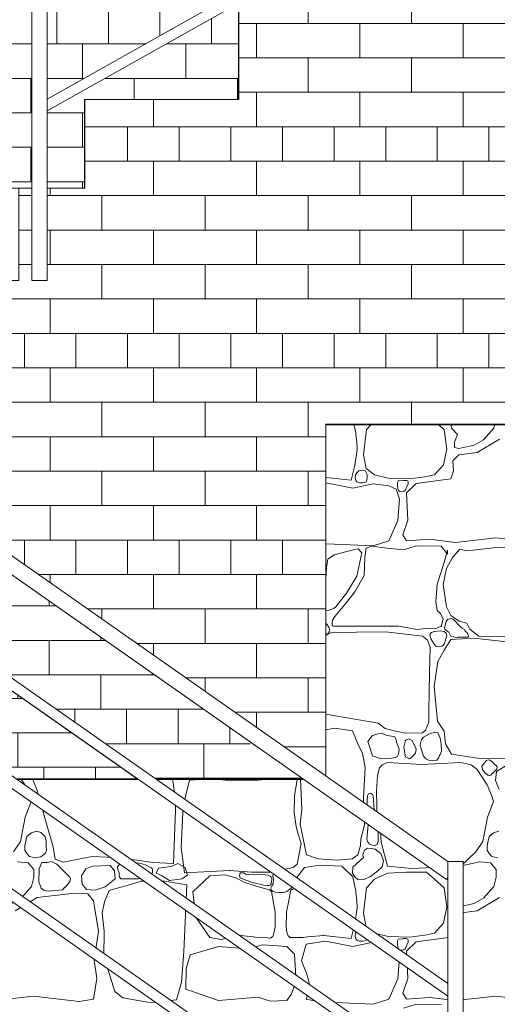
# Model space of a CAD drawing. Header units: centimetres. Extents: x 13236 to 130629, y -361 to 3059.
# Tile 23 of 71: x 76283 to 76376, y -23 to 168. Entities that reach past the tile are written whole.
import ezdxf

# ---------------------------------------------------------------- set-up
doc = ezdxf.new("R2010")
doc.units = ezdxf.units.CM
doc.header["$MEASUREMENT"] = 0
doc.linetypes.add('Wipeout_Contour', pattern=[100, 0, -100])
for name, color, linetype, lineweight in [('0_Nr_pióra__102', 9, 'Continuous', 5), ('0_Nr_pióra__2', 8, 'Continuous', 5), ('0_Nr_pióra__61', 251, 'Continuous', 13), ('_elementy3d_Nr_pióra__102', 9, 'Continuous', 5), ('_elementy3d_Nr_pióra__2', 8, 'Continuous', 5)]:
    doc.layers.add(name, color=color, linetype=linetype, lineweight=lineweight)
doc.layers.add('_elementy3d', color=7, linetype='Continuous')

# ---------------------------------------------------------------- blocks, each defined once
blk = doc.blocks.new('*X471', base_point=(73973.14, 422.67))
at = {"layer": '_elementy3d_Nr_pióra__102', "linetype": 'Continuous'}
for p, q in [((76347.7, 89.8), (76348.09, 88.11)), ((76348.09, 88.11), (76348.04, 87.74)), ((76350.16, 88.72), (76349.57, 83.79)), ((76351.11, 89.8), (76350.16, 88.72)), ((76365.29, 88.7), (76364.07, 89.8)), ((76365.81, 85), (76365.29, 88.7)), ((76366.55, 89.8), (76366.66, 88.97)), ((76366.66, 88.97), (76367.89, 87.75)), ((76372.9, 86.71), (76374.94, 88.98)), ((76374.94, 88.98), (76375.13, 89.8)), ((76348.04, 87.74), (76348.28, 86.33)), ((76348.28, 86.33), (76348.3, 84.84)), ((76367.89, 87.75), (76367.27, 86.29)), ((76367.27, 86.29), (76367.3, 85.25)), ((76371.11, 85.7), (76372.9, 86.71)), ((76376.04, 86.86), (76371.71, 84.24)), ((76348.3, 84.84), (76347.84, 81.75)), ((76365.14, 81.86), (76365.81, 85)), ((76367.3, 85.25), (76368.09, 85.03)), ((76368.09, 85.03), (76371.11, 85.7)), ((76349.57, 83.79), (76350.09, 81.14)), ((76368.09, 83.82), (76366.93, 82.63)), ((76366.93, 82.63), (76367.1, 80.7)), ((76371.71, 84.24), (76368.09, 83.82)), ((76347.84, 81.75), (76347.13, 78.86)), ((76348.62, 80.68), (76348.23, 80.32)), ((76349.29, 80.83), (76348.62, 80.68)), ((76349.95, 80.68), (76349.29, 80.83)), ((76350.09, 80.32), (76349.95, 80.68)), ((76350.09, 81.14), (76351.67, 79.93)), ((76363.36, 79.93), (76365.14, 81.86)), ((76367.1, 80.7), (76366.53, 79.13)), ((76347.13, 78.86), (76342.23, 79.42)), ((76348, 79.91), (76347.95, 79.28)), ((76347.95, 79.28), (76348.04, 78.79)), ((76348.23, 80.32), (76348, 79.91)), ((76348.04, 78.79), (76348.23, 78.57)), ((76348.23, 78.57), (76348.76, 78.38)), ((76349.79, 78.42), (76350.09, 78.57)), ((76350.24, 79.94), (76350.09, 80.32)), ((76350.09, 78.57), (76350.18, 78.9)), ((76350.18, 78.9), (76350.26, 79.41)), ((76350.26, 79.41), (76350.24, 79.94)), ((76351.67, 79.93), (76354.37, 79.28)), ((76354.37, 79.28), (76358.56, 79.16)), ((76356.38, 78.79), (76356.15, 78.44)), ((76356.92, 78.74), (76356.38, 78.79)), ((76357.42, 78.85), (76356.92, 78.74)), ((76357.84, 78.84), (76357.42, 78.85)), ((76357.97, 78.79), (76357.84, 78.84)), ((76358.17, 78.76), (76357.97, 78.79)), ((76358.23, 78.51), (76358.17, 78.76)), ((76358.56, 79.16), (76361.5, 79.51)), ((76366.53, 79.13), (76359.84, 78.22)), ((76361.5, 79.51), (76363.36, 79.93)), ((76342.23, 78.35), (76347.49, 77.33)), ((76347.49, 77.33), (76351.42, 78.14)), ((76348.76, 78.38), (76349.39, 78.38)), ((76349.39, 78.38), (76349.79, 78.42)), ((76351.42, 78.14), (76354.47, 77.77)), ((76354.47, 77.77), (76355.93, 77.1)), ((76355.93, 77.1), (76356.58, 75.2)), ((76356.15, 78.44), (76356.18, 77.78)), ((76356.18, 77.78), (76356.23, 77.25)), ((76356.23, 77.25), (76356.38, 76.88)), ((76356.38, 76.88), (76356.65, 76.69)), ((76356.65, 76.69), (76357.06, 76.61)), ((76357.06, 76.61), (76357.44, 76.66)), ((76357.44, 76.66), (76357.66, 76.88)), ((76357.66, 76.88), (76358.24, 78.17)), ((76359.84, 78.22), (76357.96, 76.39)), ((76358.24, 78.17), (76358.23, 78.51)), ((76356.58, 75.2), (76356.25, 71.04)), ((76357.96, 76.39), (76358.19, 71.09)), ((76356.25, 71.04), (76354.47, 67.1)), ((76358.19, 71.09), (76357.19, 68.26)), ((76354.47, 67.1), (76351.47, 66.11)), ((76357.19, 68.26), (76357.96, 67.1)), ((76357.96, 67.1), (76362.4, 67.42)), ((76362.4, 67.42), (76367.5, 66.78)), ((76367.5, 66.78), (76375.32, 67.67)), ((76375.32, 67.67), (76384.19, 66.6)), ((76345.48, 66.35), (76342.23, 66.48)), ((76347.81, 65.41), (76343.84, 64.34)), ((76351.47, 66.11), (76345.48, 66.35)), ((76348.55, 65.51), (76347.81, 65.41)), ((76349.25, 64.77), (76348.55, 65.51)), ((76350.09, 65.64), (76349.81, 63.83)), ((76351.13, 66.03), (76350.09, 65.64)), ((76354.15, 65.64), (76351.13, 66.03)), ((76357.32, 65.34), (76354.15, 65.64)), ((76359.79, 66.11), (76357.32, 65.34)), ((76364.7, 66.03), (76359.79, 66.11)), ((76365.91, 64.47), (76364.7, 66.03)), ((76365.27, 62.86), (76365.94, 65.26)), ((76365.94, 65.26), (76365.91, 64.47)), ((76368.34, 65.49), (76366.9, 63.85)), ((76369.68, 65.12), (76368.34, 65.49)), ((76374.9, 65.69), (76369.68, 65.12)), ((76383.87, 65.91), (76374.9, 65.69)), ((76342.61, 63.51), (76342.36, 62)), ((76343.84, 64.34), (76342.61, 63.51)), ((76348.28, 60.21), (76349.25, 64.77)), ((76349.81, 63.83), (76349.66, 60.31)), ((76366.9, 63.85), (76365.71, 61.7)), ((76342.36, 62), (76342.23, 59.62)), ((76363.91, 58.65), (76365.27, 62.86)), ((76365.71, 61.7), (76365.05, 58.6)), ((76346.27, 56.92), (76348.28, 60.21)), ((76349.66, 60.31), (76347.86, 57.14)), ((76363.61, 55.26), (76363.91, 58.65)), ((76365.05, 58.6), (76365.74, 54.27)), ((76344.17, 54.22), (76346.27, 56.92)), ((76347.86, 57.14), (76346.27, 55.06)), ((76342.8, 53.6), (76343.78, 53.94)), ((76343.78, 53.94), (76344.17, 54.22)), ((76346.27, 55.06), (76343.97, 52.39)), ((76363.88, 53.52), (76363.61, 55.26)), ((76365.74, 54.27), (76366.58, 52.53)), ((76342.23, 53.49), (76342.35, 53.46)), ((76342.35, 53.46), (76342.8, 53.6)), ((76343.97, 52.39), (76343.52, 51.63)), ((76364.58, 52.98), (76363.88, 53.52)), ((76365.1, 51.84), (76364.58, 52.98)), ((76364.7, 50.48), (76365.1, 51.84)), ((76365.9, 51.79), (76365.67, 51.42)), ((76366.5, 52), (76365.9, 51.79)), ((76367.02, 51.84), (76366.5, 52)), ((76366.58, 52.53), (76368.19, 51.47)), ((76368.48, 50.31), (76367.02, 51.84)), ((76342.31, 50.98), (76342.23, 51.2)), ((76342.83, 50.28), (76342.31, 50.98)), ((76342.98, 49.66), (76342.83, 50.28)), ((76343.47, 51), (76343.46, 50.52)), ((76343.46, 50.52), (76343.72, 50.48)), ((76343.52, 51.63), (76343.47, 51)), ((76343.72, 50.48), (76356.4, 50.5)), ((76356.4, 50.5), (76359.99, 49.81)), ((76359.99, 49.81), (76362.12, 50.11)), ((76362.12, 50.11), (76363.53, 49.96)), ((76363.53, 49.96), (76364.7, 50.48)), ((76365.67, 51.42), (76365.36, 50.18)), ((76365.36, 50.18), (76365.38, 49.88)), ((76365.38, 49.88), (76365.57, 49.71)), ((76368.19, 51.47), (76369.68, 51.07)), ((76368.79, 50.08), (76368.48, 50.31)), ((76369.22, 49.81), (76368.79, 50.08)), ((76369.37, 49.53), (76369.22, 49.81)), ((76369.68, 51.07), (76370.25, 49.91)), ((76370.25, 49.91), (76372.01, 48.55)), ((76343.35, 49.26), (76342.23, 48.69)), ((76342.23, 48.87), (76342.69, 49.12)), ((76342.69, 49.12), (76342.86, 49.37)), ((76342.86, 49.37), (76342.98, 49.66)), ((76344.04, 49.3), (76343.35, 49.26)), ((76344.36, 49.24), (76344.04, 49.3)), ((76348.2, 49.34), (76344.36, 49.24)), ((76353.93, 49.36), (76348.2, 49.34)), ((76361.06, 48.57), (76353.93, 49.36)), ((76362.01, 47.73), (76361.06, 48.57)), ((76362.77, 49.26), (76362.5, 48.86)), ((76362.5, 48.86), (76362.67, 48.01)), ((76362.67, 48.01), (76363.29, 46.99)), ((76363.29, 49.46), (76362.77, 49.26)), ((76364.55, 49.59), (76363.29, 49.46)), ((76365.29, 49.46), (76364.55, 49.59)), ((76365.65, 49.12), (76365.29, 49.46)), ((76365.29, 46.99), (76365.75, 48.58)), ((76365.57, 49.71), (76366.18, 49.34)), ((76365.75, 48.58), (76365.65, 49.12)), ((76366.18, 49.34), (76366.57, 48.54)), ((76366.57, 48.54), (76367.12, 48.42)), ((76371.09, 48.13), (76366.58, 47.88)), ((76367.12, 48.42), (76367.46, 48.29)), ((76367.46, 48.29), (76367.95, 48.32)), ((76367.95, 48.32), (76369.89, 48.37)), ((76369.68, 49.27), (76369.37, 49.53)), ((76369.9, 48.95), (76369.68, 49.27)), ((76369.89, 48.37), (76370.03, 48.49)), ((76370.03, 48.68), (76369.9, 48.95)), ((76370.03, 48.49), (76370.03, 48.68)), ((76377.38, 47.41), (76371.09, 48.13)), ((76372.01, 48.55), (76377.21, 48.5)), ((76362.52, 46.43), (76362.01, 47.73)), ((76362.39, 41.38), (76362.52, 46.43)), ((76363.29, 46.99), (76363.69, 46.52)), ((76363.69, 46.52), (76364.34, 46.45)), ((76364.34, 46.45), (76364.94, 46.65)), ((76364.94, 46.65), (76365.29, 46.99)), ((76366.58, 47.88), (76365.29, 45.82)), ((76365.29, 45.82), (76364.01, 43.64)), ((76364.01, 43.64), (76363.29, 38.76)), ((76362.31, 33.85), (76362.39, 41.38)), ((76363.29, 38.76), (76363.98, 32)), ((76342.23, 33.37), (76352.39, 31.64)), ((76362.27, 31.83), (76362.31, 33.85)), ((76343.99, 30.66), (76342.23, 30.34)), ((76347.41, 30.12), (76343.99, 30.66)), ((76352.39, 31.64), (76353.76, 30.55)), ((76361.66, 30.26), (76362.27, 31.83)), ((76363.98, 32), (76365.27, 30.09)), ((76348.43, 27.59), (76347.41, 30.12)), ((76351.32, 29.2), (76350.41, 28.04)), ((76352.38, 29.57), (76351.32, 29.2)), ((76353.18, 29.62), (76352.38, 29.57)), ((76353.35, 29.55), (76353.18, 29.62)), ((76354.15, 29.2), (76353.35, 29.55)), ((76353.76, 30.55), (76355.54, 30.14)), ((76355.44, 29.05), (76354.15, 29.2)), ((76355.68, 28.93), (76355.44, 29.05)), ((76355.54, 30.14), (76357.75, 29.64)), ((76355.92, 28.38), (76355.68, 28.93)), ((76357.75, 29.64), (76361.06, 29.75)), ((76361.26, 28.88), (76360.85, 28.45)), ((76361.06, 29.75), (76361.66, 30.26)), ((76362.53, 29.63), (76361.26, 28.88)), ((76363.4, 29.82), (76362.53, 29.63)), ((76364.02, 29.74), (76363.4, 29.82)), ((76364.28, 29.13), (76364.02, 29.74)), ((76364.46, 28.67), (76364.28, 29.13)), ((76365.27, 30.09), (76365.52, 27.59)), ((76349.34, 25.74), (76348.43, 27.59)), ((76350.41, 28.04), (76351.32, 25.26)), ((76356.01, 27.91), (76355.92, 28.38)), ((76356.32, 27.1), (76356.01, 27.91)), ((76356.48, 26.5), (76356.32, 27.1)), ((76357.71, 28.26), (76357.39, 26.95)), ((76357.39, 26.95), (76357.71, 25.04)), ((76358.32, 28.59), (76357.71, 28.26)), ((76359.03, 28.26), (76358.32, 28.59)), ((76359.82, 26.58), (76359.03, 28.26)), ((76360.69, 27.92), (76360.62, 27.39)), ((76360.62, 27.39), (76360.71, 26.8)), ((76360.85, 28.45), (76360.69, 27.92)), ((76364.67, 27.54), (76364.46, 28.67)), ((76364.72, 26.2), (76364.67, 27.54)), ((76365.52, 27.59), (76366.68, 25.56)), ((76349.91, 23.01), (76349.34, 25.74)), ((76351.32, 25.26), (76353.01, 24.7)), ((76355.04, 24.82), (76355.75, 24.95)), ((76355.75, 24.95), (76356.1, 25.08)), ((76356.1, 25.08), (76356.2, 25.26)), ((76356.2, 25.26), (76356.35, 25.66)), ((76356.35, 25.66), (76356.48, 26.5)), ((76357.71, 25.04), (76358.5, 24.71)), ((76358.5, 24.71), (76359.03, 25.04)), ((76359.03, 25.04), (76359.7, 25.78)), ((76359.7, 25.78), (76359.82, 26.58)), ((76360.71, 26.8), (76361.26, 25.17)), ((76361.26, 25.17), (76361.72, 24.67)), ((76364.15, 24.84), (76364.28, 25.17)), ((76364.28, 25.17), (76364.5, 25.55)), ((76364.5, 25.55), (76364.72, 26.2)), ((76366.68, 25.56), (76372.6, 24.65)), ((76349.54, 17.09), (76349.91, 23.01)), ((76353.21, 23.51), (76352.69, 22.91)), ((76353.01, 24.7), (76355.04, 24.82)), ((76354.2, 23.95), (76353.21, 23.51)), ((76360.93, 23.58), (76354.2, 23.95)), ((76368.48, 23.95), (76360.93, 23.58)), ((76361.72, 24.67), (76362.24, 24.39)), ((76362.24, 24.39), (76362.99, 24.38)), ((76362.99, 24.38), (76363.81, 24.39)), ((76363.81, 24.39), (76363.98, 24.6)), ((76363.98, 24.6), (76364.15, 24.84)), ((76370.54, 23.51), (76368.48, 23.95)), ((76371.68, 22.61), (76370.54, 23.51)), ((76372.6, 24.65), (76385.21, 24.84)), ((76372.83, 23.59), (76372.62, 23.26)), ((76372.62, 23.26), (76372.74, 22.63)), ((76373.19, 23.95), (76372.83, 23.59)), ((76373.53, 24.38), (76373.19, 23.95)), ((76373.84, 24.51), (76373.53, 24.38)), ((76374.16, 24.45), (76373.84, 24.51)), ((76374.8, 23.95), (76374.16, 24.45)), ((76375.08, 23.56), (76374.8, 23.95)), ((76375.37, 23.41), (76375.08, 23.56)), ((76375.56, 23.09), (76375.37, 23.41)), ((76377.11, 23.23), (76375.45, 22.24)), ((76375.51, 22.66), (76375.56, 23.09)), ((76352.27, 21.43), (76352.09, 18.3)), ((76352.69, 22.91), (76352.27, 21.43)), ((76373.64, 19.62), (76371.68, 22.61)), ((76372.74, 22.63), (76373.19, 21.97)), ((76373.19, 21.97), (76373.75, 21.53)), ((76373.75, 21.53), (76374.04, 21.45)), ((76374.04, 21.45), (76374.33, 21.53)), ((76374.33, 21.53), (76374.54, 21.75)), ((76374.54, 21.75), (76374.8, 21.97)), ((76374.8, 21.97), (76375.51, 22.66)), ((76375.45, 22.24), (76375.27, 20.48)), ((76283.64, 19.62), (76282.86, 20.81)), ((76284.51, 17.59), (76283.64, 19.62)), ((76285.31, 20.81), (76285.27, 20.48)), ((76285.27, 20.48), (76285.98, 18.73)), ((76313.01, 16.47), (76312.35, 20.81)), ((76315.65, 20.51), (76314.48, 15.54)), ((76320.13, 20.79), (76315.65, 20.51)), ((76323.86, 20.37), (76320.13, 20.79)), ((76329.01, 20.54), (76323.86, 20.37)), ((76332.2, 20.81), (76329.01, 20.54)), ((76336.12, 17.48), (76336.62, 20.69)), ((76336.62, 20.69), (76336.31, 20.81)), ((76337.32, 20.81), (76337.55, 14.84)), ((76374.51, 17.59), (76373.64, 19.62)), ((76375.27, 20.48), (76375.98, 18.73)), ((76284.85, 16.4), (76284.51, 17.59)), ((76285.98, 18.73), (76288.12, 11.15)), ((76336.07, 14.23), (76336.12, 17.48)), ((76350.36, 17.48), (76350.18, 15.47)), ((76350.55, 17.84), (76350.36, 17.48)), ((76350.94, 17.98), (76350.55, 17.84)), ((76351.32, 17.73), (76350.94, 17.98)), ((76351.42, 17.48), (76351.32, 17.73)), ((76351.74, 12.95), (76351.42, 17.48)), ((76352.09, 18.3), (76352.22, 12.88)), ((76374.85, 16.4), (76374.51, 17.59)), ((76283.71, 13.35), (76284.85, 16.4)), ((76312.54, 4.31), (76313.01, 16.47)), ((76314.48, 15.54), (76314.09, 7.4)), ((76349.74, 11.84), (76349.54, 17.09)), ((76350.18, 15.47), (76350.45, 11.82)), ((76373.71, 13.35), (76374.85, 16.4)), ((76336.45, 11.52), (76336.07, 14.23)), ((76337.55, 14.84), (76337.21, 11.99)), ((76282.77, 8.6), (76283.71, 13.35)), ((76336.87, 10), (76336.45, 11.52)), ((76337.21, 11.99), (76338.47, 6)), ((76349.07, 9.14), (76349.74, 11.84)), ((76350.45, 11.82), (76350.23, 9.06)), ((76352.42, 10.34), (76351.74, 12.95)), ((76352.22, 12.88), (76352.88, 10.5)), ((76372.77, 8.6), (76373.71, 13.35)), ((76284.02, 9.58), (76283.74, 8.41)), ((76284.9, 10.3), (76284.02, 9.58)), ((76285.92, 10.59), (76284.9, 10.3)), ((76286.75, 10.34), (76285.92, 10.59)), ((76287.55, 9.58), (76286.75, 10.34)), ((76287.78, 8.72), (76287.55, 9.58)), ((76288.12, 11.15), (76289.16, 7.58)), ((76337.4, 8.2), (76336.87, 10)), ((76352.4, 8.6), (76352.42, 10.34)), ((76352.88, 10.5), (76353.01, 8.45)), ((76374.02, 9.58), (76373.74, 8.41)), ((76374.9, 10.3), (76374.02, 9.58)), ((76375.92, 10.59), (76374.9, 10.3)), ((76281.44, 6.59), (76282.77, 8.6)), ((76283.63, 7.69), (76283.62, 6.94)), ((76283.74, 8.41), (76283.63, 7.69)), ((76287.8, 7.78), (76287.78, 8.72)), ((76287.81, 6.88), (76287.8, 7.78)), ((76336.62, 4.16), (76337.4, 8.2)), ((76348.43, 6), (76348.95, 7.85)), ((76348.95, 7.85), (76349.07, 9.14)), ((76350.23, 9.06), (76350.36, 8.6)), ((76350.36, 8.6), (76350.73, 8.08)), ((76350.73, 8.08), (76351.72, 7.77)), ((76351.72, 7.77), (76352.23, 8.04)), ((76352.23, 8.04), (76352.4, 8.6)), ((76353.01, 8.45), (76354.2, 3.82)), ((76371.44, 6.59), (76372.77, 8.6)), ((76373.63, 7.69), (76373.62, 6.94)), ((76373.74, 8.41), (76373.63, 7.69)), ((76283.62, 6.94), (76284.02, 6.27)), ((76284.02, 6.27), (76284.55, 5.7)), ((76286.73, 5.64), (76287.55, 6.27)), ((76287.55, 6.27), (76287.81, 6.88)), ((76289.16, 7.58), (76289.51, 5.13)), ((76314.09, 7.4), (76314.69, 2.49)), ((76338.47, 6), (76340.7, 5.23)), ((76347.34, 5.23), (76348.43, 6)), ((76349.57, 6.39), (76349.44, 5.97)), ((76349.44, 5.97), (76349.57, 5.47)), ((76349.76, 6.93), (76349.57, 6.39)), ((76350.36, 7.32), (76349.76, 6.93)), ((76351.1, 7.23), (76350.36, 7.32)), ((76351.8, 7.12), (76351.1, 7.23)), ((76352.9, 6.29), (76351.8, 7.12)), ((76353.44, 4.89), (76352.9, 6.29)), ((76368.48, 3.82), (76371.44, 6.59)), ((76373.62, 6.94), (76374.02, 6.27)), ((76374.02, 6.27), (76374.55, 5.7)), ((76284.28, 4.46), (76282.18, 4.63)), ((76285.4, 3.17), (76284.28, 4.46)), ((76284.55, 5.7), (76285.66, 5.43)), ((76285.66, 5.43), (76286.73, 5.64)), ((76286.96, 4.54), (76286.4, 3.3)), ((76287.93, 4.5), (76286.96, 4.54)), ((76288.79, 4.72), (76287.93, 4.5)), ((76289.83, 4.21), (76288.79, 4.72)), ((76289.51, 5.13), (76291.07, 4.61)), ((76292.41, 1.64), (76289.83, 4.21)), ((76291.07, 4.61), (76296.72, 5.65)), ((76296.72, 5.65), (76302.34, 5.45)), ((76300.23, 3.94), (76296.77, 3.79)), ((76301.05, 2.87), (76300.23, 3.94)), ((76302.34, 4.43), (76301.65, 3.72)), ((76302.34, 5.45), (76308.56, 4.51)), ((76302.69, 4.77), (76302.34, 4.43)), ((76303.48, 4.59), (76302.69, 4.77)), ((76304.55, 4.41), (76303.48, 4.59)), ((76305.76, 4.43), (76304.55, 4.41)), ((76307.13, 4.07), (76305.76, 4.43)), ((76307.72, 3.75), (76307.13, 4.07)), ((76308.56, 4.51), (76312.54, 4.31)), ((76312.08, 3.75), (76313.38, 4.29)), ((76313.38, 4.29), (76314.83, 3.56)), ((76335.87, 3.56), (76336.62, 4.16)), ((76338.05, 3.54), (76341.05, 4.01)), ((76340.7, 5.23), (76344.46, 5)), ((76341.05, 4.01), (76345.36, 3.82)), ((76344.46, 5), (76347.34, 5.23)), ((76349.57, 5.47), (76347.5, 3.63)), ((76353.16, 3.68), (76353.44, 4.89)), ((76368.88, 3.94), (76366.83, 3.12)), ((76372.18, 4.63), (76368.88, 3.94)), ((76374.28, 4.46), (76372.18, 4.63)), ((76375.4, 3.17), (76374.28, 4.46)), ((76374.55, 5.7), (76375.66, 5.43)), ((76285.37, 1.69), (76285.4, 3.17)), ((76286.4, 3.3), (76286.36, 0.74)), ((76295.48, 3.25), (76294.65, 1.91)), ((76296.77, 3.79), (76295.48, 3.25)), ((76301.19, 1.32), (76301.05, 2.87)), ((76301.65, 3.72), (76301.71, 3.01)), ((76301.71, 3.01), (76301.99, 2.59)), ((76301.99, 2.59), (76301.98, 2.15)), ((76301.98, 2.15), (76302.04, 1.65)), ((76308.28, 3.47), (76307.72, 3.75)), ((76308.49, 3.24), (76308.28, 3.47)), ((76308.33, 1.85), (76308.44, 2.33)), ((76308.44, 2.33), (76308.49, 2.73)), ((76308.49, 2.73), (76308.49, 3.24)), ((76309.19, 2.41), (76309.66, 3.38)), ((76310.24, 1.98), (76309.19, 2.41)), ((76309.66, 3.38), (76312.08, 3.75)), ((76311.76, 1.04), (76310.24, 1.98)), ((76315.3, 2.08), (76314.18, 1.33)), ((76314.69, 2.49), (76323.56, 2.94)), ((76314.83, 3.56), (76315.3, 2.08)), ((76319.63, 1.95), (76316.3, -1.22)), ((76322.54, 2.11), (76319.63, 1.95)), ((76324.72, 1.52), (76322.54, 2.11)), ((76323.56, 2.94), (76327.77, 2.63)), ((76325.46, 2.29), (76325.4, 1.9)), ((76325.64, 2.49), (76325.46, 2.29)), ((76326, 2.53), (76325.64, 2.49)), ((76326.25, 2.48), (76326, 2.53)), ((76326.45, 2.39), (76326.25, 2.48)), ((76326.56, 2.27), (76326.45, 2.39)), ((76327.2, 2.21), (76326.56, 2.27)), ((76329.19, 2.22), (76327.2, 2.21)), ((76327.77, 2.63), (76331.55, 2.63)), ((76330.47, 2.1), (76329.19, 2.22)), ((76330.97, 2.02), (76330.47, 2.1)), ((76331.43, 1.8), (76330.97, 2.02)), ((76331.55, 2.63), (76334.05, 3.13)), ((76331.94, 2.22), (76331.91, 1.85)), ((76332.12, 2.4), (76331.94, 2.22)), ((76332.34, 2.38), (76332.12, 2.4)), ((76333.14, 2.43), (76332.34, 2.38)), ((76334.26, 2.49), (76333.14, 2.43)), ((76334.05, 3.13), (76335.87, 3.56)), ((76334.99, 2.42), (76334.26, 2.49)), ((76335.53, 2.22), (76334.99, 2.42)), ((76335.78, 2.19), (76335.53, 2.22)), ((76335.9, 1.92), (76335.78, 2.19)), ((76335.86, 1.02), (76335.9, 1.92)), ((76336.16, 1.07), (76338.05, 3.54)), ((76345.36, 3.82), (76347.45, 1.71)), ((76347.5, 3.63), (76347.44, 2.41)), ((76347.44, 2.41), (76347.87, 1.75)), ((76350.89, 1.78), (76352.36, 2.91)), ((76354.2, 2.45), (76351.67, 1.29)), ((76352.36, 2.91), (76353.16, 3.68)), ((76354.2, 3.82), (76358.93, 3.32)), ((76357.96, 2.65), (76354.2, 2.45)), ((76361.83, 2.63), (76357.96, 2.65)), ((76358.93, 3.32), (76368.48, 3.82)), ((76363.36, 1.29), (76361.83, 2.63)), ((76366.83, 3.12), (76366.46, 1.33)), ((76375.37, 1.69), (76375.4, 3.17)), ((76284.94, -0.15), (76285.37, 1.69)), ((76286.36, 0.74), (76286.82, -0.51)), ((76291.74, -0.02), (76292.16, 0.53)), ((76292.16, 0.53), (76292.44, 0.95)), ((76292.5, 1.38), (76292.41, 1.64)), ((76292.44, 0.95), (76292.5, 1.38)), ((76294.65, 1.91), (76294.81, 0.3)), ((76294.81, 0.3), (76295.6, -0.72)), ((76299.27, -0.22), (76301.19, 1.32)), ((76304, 0.2), (76301.6, -0.49)), ((76302.04, 1.65), (76302.34, 1.31)), ((76302.34, 1.31), (76305.76, 1.31)), ((76306.28, 0.89), (76304, 0.2)), ((76305.76, 1.31), (76307.93, 1.58)), ((76308.58, 0.89), (76306.28, 0.89)), ((76307.93, 1.58), (76308.33, 1.85)), ((76310.88, 0.89), (76308.58, 0.89)), ((76315.14, 0.19), (76310.88, 0.89)), ((76314.18, 1.33), (76311.76, 1.04)), ((76314.58, -12.77), (76315.14, 0.19)), ((76326.44, 0.64), (76324.72, 1.52)), ((76325.4, 1.9), (76325.56, 1.52)), ((76325.56, 1.52), (76326.64, 1.07)), ((76328.44, -0.05), (76326.44, 0.64)), ((76326.64, 1.07), (76328.14, 0.58)), ((76328.14, 0.58), (76329.05, 0.34)), ((76329.05, 0.34), (76329.62, 0.24)), ((76329.62, 0.24), (76330.08, 0.09)), ((76330.08, 0.09), (76330.83, 0.02)), ((76330.83, 0.02), (76331.17, 0.05)), ((76331.17, 0.05), (76331.43, 0.18)), ((76331.61, 1.64), (76331.43, 1.8)), ((76331.43, 0.18), (76331.55, 0.34)), ((76331.55, 0.34), (76331.61, 0.56)), ((76331.72, 1.42), (76331.61, 1.64)), ((76331.61, 0.56), (76331.67, 0.9)), ((76331.67, 0.9), (76331.7, 1.16)), ((76331.96, 0.34), (76331.68, 0)), ((76331.7, 1.16), (76331.72, 1.42)), ((76331.91, 1.85), (76332.03, 1.24)), ((76332.03, 1.24), (76331.96, 0.34)), ((76335.46, -0.47), (76335.7, 0.03)), ((76335.7, 0.03), (76335.86, 1.02)), ((76335.78, -0.71), (76336.16, 1.07)), ((76347.45, 1.71), (76348.09, -1.03)), ((76347.87, 1.75), (76348.46, 1.18)), ((76348.46, 1.18), (76349.84, 1.29)), ((76349.84, 1.29), (76350.89, 1.78)), ((76351.67, 1.29), (76350.16, -0.42)), ((76365.29, -0.44), (76363.36, 1.29)), ((76366.46, 1.33), (76366.66, -0.17)), ((76374.94, -0.15), (76375.37, 1.69)), ((76282.9, -2.43), (76284.94, -0.15)), ((76292.78, -1.53), (76286.04, -2.28)), ((76286.82, -0.51), (76287.39, -0.93)), ((76287.39, -0.93), (76288.17, -1.06)), ((76288.17, -1.06), (76290.95, -0.8)), ((76290.95, -0.8), (76291.33, -0.38)), ((76291.32, -0.39), (76291.74, -0.02)), ((76295.88, -1.58), (76292.78, -1.53)), ((76295.6, -0.72), (76297.31, -0.89)), ((76297.01, -2.96), (76295.88, -1.58)), ((76297.31, -0.89), (76299.27, -0.22)), ((76300.06, -0.96), (76299.15, -3.11)), ((76301.6, -0.49), (76300.06, -0.96)), ((76316.3, -1.22), (76316.89, -6.13)), ((76329.54, -0.38), (76328.44, -0.05)), ((76330.72, -0.7), (76329.54, -0.38)), ((76331.23, -0.8), (76330.72, -0.7)), ((76331.63, -1.12), (76331.23, -0.8)), ((76331.68, 0), (76331.52, -0.4)), ((76331.52, -0.4), (76331.6, -0.82)), ((76331.6, -0.82), (76331.94, -1.12)), ((76331.94, -2.96), (76331.63, -1.12)), ((76331.94, -1.12), (76332.38, -1.25)), ((76332.38, -1.25), (76333.08, -1.32)), ((76333.08, -1.32), (76334.01, -1.31)), ((76334.01, -1.31), (76334.62, -1.12)), ((76334.62, -1.12), (76335.46, -0.47)), ((76335.01, -2.86), (76335.37, -1.03)), ((76335.37, -1.03), (76335.48, -0.74)), ((76335.48, -0.74), (76335.78, -0.71)), ((76348.09, -1.03), (76348.04, -1.4)), ((76348.04, -1.4), (76348.28, -2.81)), ((76350.16, -0.42), (76349.57, -5.35)), ((76365.81, -4.13), (76365.29, -0.44)), ((76366.66, -0.17), (76367.89, -1.39)), ((76367.89, -1.39), (76367.27, -2.85)), ((76372.9, -2.43), (76374.94, -0.15)), ((76281.11, -3.44), (76282.9, -2.43)), ((76286.04, -2.28), (76281.71, -4.9)), ((76297.98, -8.87), (76297.01, -2.96)), ((76299.15, -3.11), (76298.7, -5.37)), ((76332.34, -5.17), (76331.94, -2.96)), ((76334.56, -5.06), (76335.01, -2.86)), ((76348.28, -2.81), (76348.3, -4.3)), ((76367.27, -2.85), (76367.3, -3.89)), ((76368.09, -4.11), (76371.11, -3.44)), ((76371.11, -3.44), (76372.9, -2.43)), ((76376.04, -2.28), (76371.71, -4.9)), ((76298.7, -5.37), (76299.09, -8.85)), ((76332.34, -8.06), (76332.34, -5.17)), ((76334.48, -7.94), (76334.56, -5.06)), ((76348.3, -4.3), (76347.84, -7.39)), ((76349.57, -5.35), (76350.09, -8)), ((76365.14, -7.28), (76365.81, -4.13)), ((76368.09, -5.32), (76366.93, -6.51)), ((76367.3, -3.89), (76368.09, -4.11)), ((76371.71, -4.9), (76368.09, -5.32)), ((76316.89, -6.13), (76319.63, -10.05)), ((76347.84, -7.39), (76347.13, -10.28)), ((76363.36, -9.21), (76365.14, -7.28)), ((76366.93, -6.51), (76367.1, -8.44)), ((76297.11, -14.51), (76297.98, -8.87)), ((76299.09, -8.85), (76299, -13.7)), ((76331.88, -9.85), (76332.13, -9.22)), ((76332.13, -9.22), (76332.34, -8.06)), ((76334.65, -9.11), (76334.48, -7.94)), ((76334.88, -9.75), (76334.65, -9.11)), ((76348, -9.23), (76347.95, -9.86)), ((76348.23, -8.82), (76348, -9.23)), ((76348.62, -8.46), (76348.23, -8.82)), ((76349.29, -8.31), (76348.62, -8.46)), ((76349.95, -8.46), (76349.29, -8.31)), ((76350.09, -8.82), (76349.95, -8.46)), ((76350.09, -8), (76351.67, -9.21)), ((76350.24, -9.2), (76350.09, -8.82)), ((76350.26, -9.73), (76350.24, -9.2)), ((76351.67, -9.21), (76354.37, -9.86)), ((76361.5, -9.63), (76363.36, -9.21)), ((76367.1, -8.44), (76366.53, -10)), ((76319.63, -10.05), (76321.85, -10.48)), ((76321.85, -10.48), (76324.94, -9.59)), ((76324.94, -9.59), (76328.13, -9.95)), ((76329.9, -11.47), (76326.95, -12.28)), ((76328.13, -9.95), (76328.93, -10.09)), ((76328.93, -10.09), (76330.92, -10.13)), ((76334.66, -11.81), (76329.9, -11.47)), ((76330.92, -10.13), (76331.43, -10.19)), ((76331.43, -10.19), (76331.63, -10.05)), ((76331.63, -10.05), (76331.88, -9.85)), ((76335.13, -9.96), (76334.88, -9.75)), ((76335.33, -10.09), (76335.13, -9.96)), ((76335.84, -10.05), (76335.33, -10.09)), ((76337.83, -10.07), (76335.84, -10.05)), ((76337.48, -14.64), (76338.4, -11.37)), ((76338.63, -9.94), (76337.83, -10.07)), ((76338.4, -11.37), (76342.14, -10.77)), ((76341.83, -9.68), (76338.63, -9.94)), ((76347.13, -10.28), (76341.83, -9.68)), ((76342.14, -10.77), (76347.49, -11.81)), ((76347.49, -11.81), (76351.42, -11)), ((76347.95, -9.86), (76348.04, -10.35)), ((76348.04, -10.35), (76348.23, -10.57)), ((76348.23, -10.57), (76348.76, -10.76)), ((76348.76, -10.76), (76349.39, -10.76)), ((76349.39, -10.76), (76349.79, -10.72)), ((76349.79, -10.72), (76350.09, -10.57)), ((76350.09, -10.57), (76350.18, -10.24)), ((76350.18, -10.24), (76350.26, -9.73)), ((76351.42, -11), (76354.47, -11.37)), ((76354.37, -9.86), (76358.56, -9.98)), ((76354.47, -11.37), (76355.93, -12.04)), ((76356.38, -10.35), (76356.15, -10.7)), ((76356.15, -10.7), (76356.18, -11.36)), ((76356.18, -11.36), (76356.23, -11.89)), ((76356.92, -10.4), (76356.38, -10.35)), ((76357.42, -10.29), (76356.92, -10.4)), ((76357.84, -10.3), (76357.42, -10.29)), ((76357.66, -12.26), (76358.24, -10.97)), ((76357.97, -10.35), (76357.84, -10.3)), ((76359.84, -10.92), (76357.96, -12.75)), ((76358.17, -10.38), (76357.97, -10.35)), ((76358.23, -10.63), (76358.17, -10.38)), ((76358.24, -10.97), (76358.23, -10.63)), ((76358.56, -9.98), (76361.5, -9.63)), ((76366.53, -10), (76359.84, -10.92)), ((76314.11, -18.79), (76314.58, -12.77)), ((76321.35, -11.81), (76315.8, -13.47)), ((76326.95, -12.28), (76321.35, -11.81)), ((76336.14, -13.3), (76334.66, -11.81)), ((76336.46, -18.62), (76336.14, -13.3)), ((76355.93, -12.04), (76356.58, -13.94)), ((76356.23, -11.89), (76356.38, -12.26)), ((76356.38, -12.26), (76356.65, -12.45)), ((76356.65, -12.45), (76357.06, -12.53)), ((76357.06, -12.53), (76357.44, -12.48)), ((76357.44, -12.48), (76357.66, -12.26)), ((76357.96, -12.75), (76358.19, -18.05)), ((76297.63, -18.05), (76297.11, -14.51)), ((76299, -13.7), (76301.15, -20.56)), ((76315.8, -13.47), (76315.05, -16.12)), ((76338.47, -17.04), (76337.48, -14.64)), ((76356.58, -13.94), (76356.25, -18.1)), ((76315.05, -16.12), (76315, -20.15)), ((76338.99, -18.8), (76338.47, -17.04)), ((76297.01, -22.04), (76297.63, -18.05)), ((76313.17, -22.2), (76314.11, -18.79)), ((76335.45, -21.18), (76336.46, -18.62)), ((76339.01, -20.33), (76338.99, -18.8)), ((76356.25, -18.1), (76354.47, -22.04)), ((76358.19, -18.05), (76357.19, -20.88)), ((76301.15, -20.56), (76302.69, -21.84)), ((76315, -20.15), (76321.35, -22.36)), ((76338.4, -22.04), (76339.01, -20.33)), ((76357.19, -20.88), (76357.96, -22.04)), ((76277.5, -22.36), (76285.32, -21.47)), ((76285.32, -21.47), (76294.19, -22.54)), ((76294.19, -22.54), (76297.01, -22.04)), ((76302.69, -21.84), (76308.28, -22.78)), ((76308.28, -22.78), (76313.17, -22.2)), ((76321.35, -22.36), (76329.06, -21.7)), ((76329.06, -21.7), (76331.36, -22.44)), ((76331.36, -22.44), (76334.66, -22.36)), ((76334.66, -22.36), (76335.45, -21.18)), ((76341.05, -22.61), (76338.4, -22.04)), ((76345.48, -22.78), (76341.05, -22.61)), ((76351.47, -23.03), (76345.48, -22.78)), ((76354.47, -22.04), (76351.47, -23.03)), ((76357.96, -22.04), (76362.4, -21.72)), ((76362.4, -21.72), (76367.5, -22.36)), ((76367.5, -22.36), (76375.32, -21.47)), ((76375.32, -21.47), (76384.19, -22.54)), ((76359.79, -23.03), (76357.32, -23.8)), ((76364.7, -23.11), (76359.79, -23.03))]:
    blk.add_line(p, q, dxfattribs=at)
for p in [(76364.7, 50.48), (76357.71, 28.26), (76359.03, 25.04), (76374.8, 21.97), (76323.56, 2.94), (76324.94, -9.59), (76331.63, -10.05), (76331.63, -10.05), (76335.13, -9.96), (76335.13, -9.96), (76341.83, -9.68)]:
    blk.add_point(p, dxfattribs=at)
blk = doc.blocks.new('Wypełnienie_1_4', base_point=(73973.14, 422.67))
at = {"linetype": 'Wipeout_Contour', "ltscale": 915013.973191}
blk.add_wipeout([(75816.73, -35.2), (75816.73, -115.2), (75898.81, -116.62), (76246.84, -127.34), (76589.22, -131.4), (76589.22, 149.8), (76452.22, 149.8), (76452.22, 89.8), (76342.23, 89.8), (76342.23, 20.81), (76233.72, 20.81), (76233.72, -35.2)], dxfattribs=at).dxf.layer = '_elementy3d'
at = {"layer": '_elementy3d_Nr_pióra__2', "linetype": 'Continuous', "flags": 128}
blk.add_lwpolyline([(75816.73, -35.2), (75816.73, -115.2), (75898.81, -116.62), (76246.84, -127.34), (76589.22, -131.4), (76589.22, 149.8), (76452.22, 149.8), (76452.22, 89.8), (76342.23, 89.8), (76342.23, 20.81), (76233.72, 20.81), (76233.72, -35.2)], close=True, dxfattribs=at)
at = {"layer": '_elementy3d_Nr_pióra__102', "linetype": 'Continuous'}
blk.add_blockref('*X471', (73973.14, 422.67), dxfattribs=at)

msp = doc.modelspace()

# ---------------------------------------------------------------- block references
at = {"layer": '_elementy3d_Nr_pióra__102', "linetype": 'Continuous'}
msp.add_blockref('Wypełnienie_1_4', (73973.14, 422.67), dxfattribs=at)

# ---------------------------------------------------------------- next in the draw order: hatches: boundary and pattern name
at = {"layer": '0_Nr_pióra__102', "linetype": 'Continuous'}
h = msp.add_hatch(dxfattribs=at)
h.set_pattern_fill('Cegła___wiązanie_pospoli_00', color=256, style=0, pattern_type=2)
h.set_pattern_definition([(0, (76294.8524, 183.823), (0, 6.7), []), (90, (76294.852, 183.823), (-20.1, 0), [6.7, -6.7]), (90, (76304.902, 190.523), (-20.1, 0), [6.7, -20.1, 6.7, -6.7]), (90, (76299.877, 203.923), (-10.05, 0), [6.7, -33.5])])
h.paths.add_polyline_path([(75999.27, 147.67), (75999.27, 49.07), (76145.47, 49.07), (76145.55, 66.45), (76175.26, 66.45), (76175.26, 83.75), (76205.26, 83.75), (76205.26, 101.05), (76235.26, 101.05), (76235.26, 118.35), (76265.26, 118.35), (76265.26, 135.65), (76295.26, 135.65), (76295.26, 152.95), (76325.26, 152.95), (76325.26, 170.25), (76355.26, 170.25), (76355.26, 187.55), (76385.26, 187.55), (76385.26, 204.85), (76415.88, 204.85), (76415.88, 219.1), (76569.22, 219.1), (76569.21, 319.67), (76456.75, 319.67), (76456.75, 280.1), (76453.75, 280.1), (76453.75, 319.67), (76327.54, 319.67), (76327.54, 259.67), (76238.54, 259.67), (76238.54, 214.67), (76222.54, 214.67), (76222.54, 204.67), (76208.54, 204.67), (76208.54, 199.67), (76145.47, 199.67), (76145.25, 147.67)])

# ---------------------------------------------------------------- next in the draw order: linework, layer by layer
at = {"layer": '0_Nr_pióra__2', "linetype": 'Continuous'}
msp.add_line((76284.98, 117.7), (76287.98, 117.7), dxfattribs=at)
at = {"layer": '0_Nr_pióra__2', "linetype": 'Continuous', "flags": 128}
msp.add_lwpolyline([(76145.47, 199.67), (76145.25, 147.67), (75999.27, 147.67), (75999.27, 49.07), (76145.47, 49.07), (76145.55, 66.45), (76175.26, 66.45), (76175.26, 83.75), (76205.26, 83.75), (76205.26, 101.05), (76235.26, 101.05), (76235.26, 118.35), (76265.26, 118.35), (76265.26, 135.65), (76295.26, 135.65), (76295.26, 152.95), (76325.26, 152.95), (76325.26, 170.25)], dxfattribs=at)

# ---------------------------------------------------------------- next in the draw order: wipeouts: each hides what was drawn before it
at = {"linetype": 'Wipeout_Contour', "ltscale": 685861.70197}
msp.add_wipeout([(76233.72, -32.26), (76369.58, -127.36), (76370.47, -127.38), (76370.47, -110.84), (76233.72, -15.12), (76145.47, 46.59), (75996.52, 46.59), (75996.52, 29.55), (76145.47, 29.55)], dxfattribs=at)

# ---------------------------------------------------------------- next in the draw order: hatches: boundary and pattern name
at = {"layer": '0_Nr_pióra__102', "linetype": 'Continuous'}
h = msp.add_hatch(dxfattribs=at)
h.set_pattern_fill('Cegła___wiązanie_pospoli_00', color=256, style=0, pattern_type=2)
h.set_pattern_definition([(0, (76409.1454, 120.831), (0, 6.7), []), (90, (76409.145, 120.83), (-20.1, 0), [6.7, -6.7]), (90, (76419.195, 127.53), (-20.1, 0), [6.7, -20.1, 6.7, -6.7]), (90, (76414.17, 140.931), (-10.05, 0), [6.7, -33.5])])
h.paths.add_polyline_path([(76228.17, 101.05), (76254.77, 81.9), (76254.77, 20.68), (76256.77, 20.68), (76256.77, 80.5), (76342.23, 20.68), (76342.23, 89.67), (76452.22, 89.67), (76452.22, 149.67), (76589.22, 149.67), (76589.22, 196.06), (76583.25, 196.06), (76583.25, 220.98), (76458.25, 220.98), (76458.25, 197.6), (76452.11, 197.6), (76452.14, 201.33), (76449.1, 201.3), (76449.1, 220.98), (76418.88, 220.98), (76418.86, 201.66), (76415.85, 201.63), (76415.85, 204.85), (76385.25, 204.85), (76385.25, 187.55), (76355.25, 187.55), (76355.25, 170.25), (76325.25, 170.25), (76325.25, 152.95), (76295.25, 152.95), (76295.25, 135.65), (76287.98, 135.65), (76287.98, 117.7), (76284.98, 117.7), (76284.97, 135.65), (76282.44, 135.65), (76282.44, 117.7), (76279.43, 117.7), (76279.43, 135.65), (76265.25, 135.65), (76265.25, 118.35), (76235.25, 118.35), (76235.25, 101.05)])
h = msp.add_hatch(dxfattribs=at)
h.set_pattern_fill('Cegła___wiązanie_pospoli_00', color=256, style=0, pattern_type=2)
h.set_pattern_definition([(0, (76298.384, 47.71), (0, 6.7), []), (90, (76298.384, 47.71), (-20.1, 0), [6.7, -6.7]), (90, (76308.434, 54.41), (-20.1, 0), [6.7, -20.1, 6.7, -6.7]), (90, (76303.409, 67.81), (-10.05, 0), [6.7, -33.5])])
h.paths.add_polyline_path([(76259.77, 75.4), (76259.77, 54.62), (76308.26, 20.68), (76337.94, 20.68)])
h = msp.add_hatch(dxfattribs=at)
h.set_pattern_fill('Cegła___wiązanie_pospoli_00', color=256, style=0, pattern_type=2)
h.set_pattern_definition([(0, (76282.2706, 36.431), (0, 6.7), []), (90, (76282.27, 36.43), (-20.1, 0), [6.7, -6.7]), (90, (76292.32, 43.13), (-20.1, 0), [6.7, -20.1, 6.7, -6.7]), (90, (76287.296, 56.531), (-10.05, 0), [6.7, -33.5])])
h.paths.add_polyline_path([(76305.71, 20.68), (76259.77, 52.84), (76259.77, 35.62), (76281.11, 20.68)])

# ---------------------------------------------------------------- next in the draw order: linework, layer by layer
at = {"layer": '0_Nr_pióra__2', "linetype": 'Continuous', "flags": 128}
msp.add_lwpolyline([(76325.25, 170.25), (76325.25, 152.95), (76295.25, 152.95), (76295.25, 135.65), (76287.98, 135.65), (76287.98, 117.7), (76284.98, 117.7), (76284.97, 135.65), (76282.44, 135.65), (76282.44, 117.7), (76279.43, 117.7), (76279.43, 135.65), (76265.25, 135.65), (76265.25, 118.35), (76235.25, 118.35), (76235.25, 101.05), (76228.17, 101.05), (76254.77, 81.9), (76254.77, 20.68), (76256.77, 20.68), (76256.77, 80.5), (76342.23, 20.68), (76342.23, 89.67), (76452.22, 89.67)], dxfattribs=at)
for points in [[(76259.77, 75.4), (76259.77, 54.62), (76308.26, 20.68), (76337.94, 20.68)], [(76305.71, 20.68), (76259.77, 52.84), (76259.77, 35.62), (76281.11, 20.68)]]:
    msp.add_lwpolyline(points, close=True, dxfattribs=at)

# ---------------------------------------------------------------- next in the draw order: wipeouts: each hides what was drawn before it
at = {"linetype": 'Wipeout_Contour', "ltscale": 305408.731664}
msp.add_wipeout([(76288, 153), (76288, 150.71), (76415.89, 222.65), (76415.89, 224.95)], dxfattribs=at)
at = {"linetype": 'Wipeout_Contour', "ltscale": 228986.951093}
msp.add_wipeout([(76327.55, 27.95), (76327.55, 25.31), (76331.33, 25.31)], dxfattribs=at)

# ---------------------------------------------------------------- next in the draw order: wipeouts: each hides what was drawn before it
at = {"linetype": 'Wipeout_Contour', "ltscale": 229120.088286}
msp.add_wipeout([(76288, 153), (76415.89, 224.95), (76415.88, 224.95)], dxfattribs=at)
at = {"linetype": 'Wipeout_Contour', "ltscale": 534090.034228}
msp.add_wipeout([(76145.47, 29.52), (76145.47, 27.1), (76345.83, -113.15), (76345.83, -126.69), (76367.24, -128.14), (76370.47, -128.24), (76370.47, -127.98)], dxfattribs=at)

# ---------------------------------------------------------------- next in the draw order: linework, layer by layer
at = {"layer": '0_Nr_pióra__61', "linetype": 'Continuous'}
for p, q in [((76325.28, 152.95), (76325.28, 170.25)), ((76295.28, 152.95), (76325.28, 152.95)), ((76295.28, 135.65), (76295.28, 152.95))]:
    msp.add_line(p, q, dxfattribs=at)

# ---------------------------------------------------------------- next in the draw order: wipeouts: each hides what was drawn before it
at = {"linetype": 'Wipeout_Contour', "ltscale": 305147.092839}
msp.add_wipeout([(76285, 127.17), (76288, 128.85), (76288, 258.85), (76285, 257.17)], dxfattribs=at)
at = {"linetype": 'Wipeout_Contour', "ltscale": 305032.056008}
msp.add_wipeout([(76145.47, 49.07), (76145.47, 46.66), (76370.47, -110.84), (76370.47, -108.43)], dxfattribs=at)

# ---------------------------------------------------------------- next in the draw order: linework, layer by layer
at = {"layer": '0_Nr_pióra__2', "linetype": 'Continuous'}
for p, q in [((76285, 117.7), (76285, 257.16)), ((76288, 117.7), (76288, 255.41)), ((76415.88, 224.95), (76288, 153)), ((76415.89, 222.65), (76288, 150.71))]:
    msp.add_line(p, q, dxfattribs=at)
at = {"layer": '0_Nr_pióra__61', "linetype": 'Continuous'}
for p, q in [((76282.46, 135.65), (76285, 135.65)), ((76288, 135.65), (76295.28, 135.65))]:
    msp.add_line(p, q, dxfattribs=at)

# ---------------------------------------------------------------- next in the draw order: wipeouts: each hides what was drawn before it
at = {"linetype": 'Wipeout_Contour', "ltscale": 381616.83426}
msp.add_wipeout([(76259.8, 79.04), (76259.8, 75.38), (76365.74, 1.22), (76365.96, 1.54), (76365.96, 4.73)], dxfattribs=at)
at = {"linetype": 'Wipeout_Contour', "ltscale": 305251.606512}
msp.add_wipeout([(76259.8, -7.74), (76259.8, -10.18), (76365.96, -84.49), (76365.96, -82.05)], dxfattribs=at)

# ---------------------------------------------------------------- next in the draw order: wipeouts: each hides what was drawn before it
at = {"linetype": 'Wipeout_Contour', "ltscale": 381838.446213}
msp.add_wipeout([(76365.96, -105.27), (76368.96, -107.37), (76368.96, 2.63), (76368.96, 4.77), (76365.96, 4.73)], dxfattribs=at)

# ---------------------------------------------------------------- next in the draw order: linework, layer by layer
at = {"layer": '0_Nr_pióra__2', "linetype": 'Continuous'}
msp.add_line((76368.96, -107.37), (76368.96, 4.77), dxfattribs=at)

# ---------------------------------------------------------------- next in the draw order: wipeouts: each hides what was drawn before it
at = {"linetype": 'Wipeout_Contour', "ltscale": 305251.566057}
msp.add_wipeout([(76259.8, 14.26), (76259.8, 11.82), (76365.96, -62.49), (76365.96, -60.05)], dxfattribs=at)

# ---------------------------------------------------------------- next in the draw order: wipeouts: each hides what was drawn before it
at = {"linetype": 'Wipeout_Contour', "ltscale": 305251.550961}
msp.add_wipeout([(76259.8, 36.26), (76259.8, 33.82), (76365.96, -40.49), (76365.96, -38.05)], dxfattribs=at)

# ---------------------------------------------------------------- next in the draw order: wipeouts: each hides what was drawn before it
at = {"linetype": 'Wipeout_Contour', "ltscale": 305251.558348}
msp.add_wipeout([(76259.8, 55.26), (76259.8, 52.82), (76365.96, -21.49), (76365.96, -19.05)], dxfattribs=at)

# ---------------------------------------------------------------- next in the draw order: linework, layer by layer
at = {"layer": '0_Nr_pióra__2', "linetype": 'Continuous'}
for p, q in [((76365.96, 4.73), (76259.8, 79.04)), ((76365.74, 1.22), (76259.8, 75.38)), ((76365.96, -19.05), (76259.8, 55.26)), ((76365.96, -21.49), (76259.8, 52.82)), ((76365.96, -38.05), (76259.8, 36.26)), ((76365.96, -40.49), (76259.8, 33.82)), ((76365.96, -60.05), (76259.8, 14.26)), ((76365.96, -62.49), (76259.8, 11.82)), ((76365.96, 4.73), (76368.96, 4.73)), ((76365.96, 1.54), (76365.96, 4.73)), ((76365.74, 1.22), (76365.96, 1.54)), ((76365.96, -105.27), (76365.96, 1.54))]:
    msp.add_line(p, q, dxfattribs=at)

doc.saveas('drawing.dxf')
